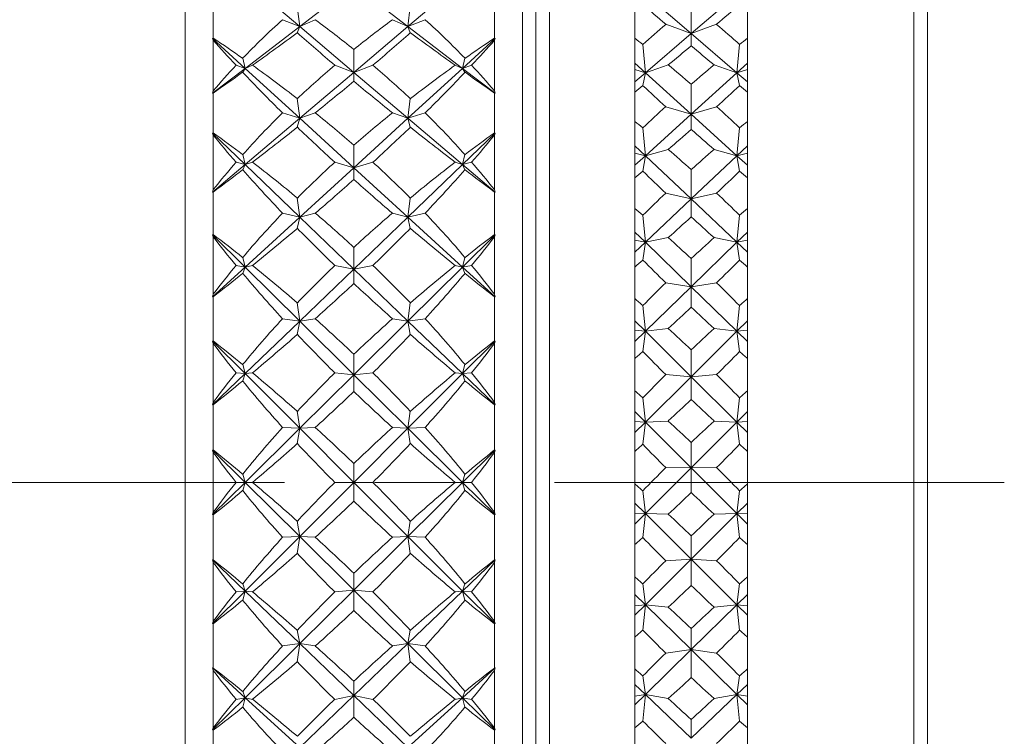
# Model space of a CAD drawing. Header units: inches. Extents: x 1.1 to 19.5, y 1.4 to 16.5.
# Tile 6 of 26: x 8.4 to 9.5, y 8.9 to 9.7. Entities that reach past the tile are written whole.
import ezdxf

# ---------------------------------------------------------------- set-up
doc = ezdxf.new("R2010")
doc.units = ezdxf.units.IN
doc.header["$MEASUREMENT"] = 0
doc.linetypes.add('CENTERX2', pattern=[0.8, 0.5, -0.1, 0.1, -0.1])
doc.layers.add('SLD-0', color=7, linetype='Continuous')

msp = doc.modelspace()

# ---------------------------------------------------------------- linework, layer by layer
at = {"color": 7, "linetype": 'Continuous', "lineweight": 15}
for p, q in [((8.607, 8.597), (8.607, 10.0907)), ((8.982, 10.0595), (8.982, 9.2157)), ((9.012, 9.8407), (9.012, 9.2157)), ((9.417, 9.2157), (9.417, 9.8407)), ((8.997, 9.8257), (8.997, 9.2157)), ((9.432, 9.8257), (9.432, 9.2157)), ((8.7344, 9.7224), (8.6737, 9.7739)), ((8.9154, 9.7739), (8.8547, 9.7224)), ((8.7945, 9.7685), (8.7344, 9.7224)), ((8.8547, 9.7224), (8.7945, 9.7685)), ((9.1187, 9.7582), (9.1695, 9.7146)), ((9.2204, 9.7582), (9.1695, 9.7146)), ((8.6383, 9.7501), (8.6383, 9.7095)), ((8.7344, 9.7224), (8.7317, 9.7445)), ((8.8547, 9.7224), (8.8573, 9.7445)), ((8.9508, 9.7095), (8.9508, 9.7501)), ((9.107, 9.7093), (9.107, 9.7402)), ((9.1695, 9.7146), (9.1695, 9.7484)), ((9.232, 9.7093), (9.232, 9.7402)), ((8.7344, 9.7224), (8.7153, 9.73)), ((8.7344, 9.7224), (8.7517, 9.73)), ((8.8547, 9.7224), (8.8374, 9.73)), ((8.8547, 9.7224), (8.8738, 9.73)), ((8.7344, 9.7224), (8.6737, 9.6759)), ((8.7344, 9.7224), (8.7317, 9.7154)), ((8.7945, 9.6714), (8.7344, 9.7224)), ((8.8547, 9.7224), (8.7945, 9.6714)), ((8.8547, 9.7224), (8.8573, 9.7154)), ((8.9154, 9.6759), (8.8547, 9.7224)), ((9.1695, 9.7146), (9.1412, 9.7249)), ((9.1695, 9.7146), (9.1978, 9.7249)), ((8.6383, 9.7095), (8.6375, 9.709)), ((8.6375, 9.709), (8.6383, 9.7071)), ((8.6737, 9.6759), (8.6375, 9.709)), ((8.6383, 9.7071), (8.6383, 9.651)), ((8.9516, 9.709), (8.9154, 9.6759)), ((8.9516, 9.709), (8.9508, 9.7095)), ((8.9508, 9.7071), (8.9516, 9.709)), ((8.9508, 9.651), (8.9508, 9.7071)), ((9.107, 9.7093), (9.107, 9.6816)), ((9.1187, 9.671), (9.1695, 9.7146)), ((9.1695, 9.7146), (9.1695, 9.7009)), ((9.2204, 9.671), (9.1695, 9.7146)), ((9.232, 9.7093), (9.232, 9.6816)), ((8.7945, 9.6714), (8.7945, 9.6969)), ((9.1158, 9.7025), (9.1187, 9.671)), ((9.2204, 9.671), (9.2232, 9.7025)), ((8.6737, 9.6759), (8.671, 9.6872)), ((8.9154, 9.6759), (8.9181, 9.6872)), ((8.6737, 9.6759), (8.6375, 9.6482)), ((8.6737, 9.6759), (8.6636, 9.6794)), ((8.6737, 9.6759), (8.671, 9.6716)), ((8.6737, 9.6759), (8.6819, 9.6794)), ((8.7344, 9.6204), (8.6737, 9.6759)), ((8.7945, 9.6714), (8.7733, 9.6794)), ((8.7945, 9.6714), (8.8157, 9.6794)), ((8.9154, 9.6759), (8.8547, 9.6204)), ((8.9154, 9.6759), (8.9071, 9.6794)), ((8.9154, 9.6759), (8.9255, 9.6794)), ((8.9154, 9.6759), (8.9181, 9.6716)), ((8.9516, 9.6482), (8.9154, 9.6759)), ((9.107, 9.6816), (9.1187, 9.671)), ((9.107, 9.6816), (9.107, 9.6747)), ((9.1187, 9.671), (9.107, 9.6747)), ((9.107, 9.6747), (9.107, 9.661)), ((9.1187, 9.671), (9.1441, 9.6797)), ((9.195, 9.6797), (9.2204, 9.671)), ((9.232, 9.6816), (9.2204, 9.671)), ((9.232, 9.6747), (9.2204, 9.671)), ((9.232, 9.6816), (9.232, 9.6747)), ((9.232, 9.6747), (9.232, 9.661)), ((8.7945, 9.6714), (8.7344, 9.6204)), ((8.7945, 9.6714), (8.7945, 9.6616)), ((8.8547, 9.6204), (8.7945, 9.6714)), ((9.107, 9.661), (9.1187, 9.671)), ((9.1158, 9.6567), (9.1187, 9.671)), ((9.1187, 9.671), (9.1695, 9.6249)), ((9.2204, 9.671), (9.1695, 9.6249)), ((9.2204, 9.671), (9.2232, 9.6567)), ((9.232, 9.661), (9.2204, 9.671)), ((9.107, 9.661), (9.107, 9.6496)), ((9.1695, 9.6249), (9.1695, 9.6583)), ((9.232, 9.661), (9.232, 9.6496)), ((8.6383, 9.651), (8.6375, 9.6482)), ((8.6375, 9.6482), (8.6383, 9.6485)), ((8.6383, 9.6485), (8.6383, 9.6042)), ((8.7344, 9.6204), (8.7317, 9.6423)), ((8.8547, 9.6204), (8.8573, 9.6423)), ((8.9516, 9.6482), (8.9508, 9.651)), ((8.9508, 9.6042), (8.9508, 9.6485)), ((8.9508, 9.6485), (8.9516, 9.6482)), ((9.107, 9.6169), (9.107, 9.6496)), ((9.232, 9.6169), (9.232, 9.6496)), ((9.1695, 9.6249), (9.1412, 9.6333)), ((9.1695, 9.6249), (9.1978, 9.6333)), ((8.7344, 9.6204), (8.6737, 9.5689)), ((8.7344, 9.6204), (8.7153, 9.6265)), ((8.7344, 9.6204), (8.7317, 9.6105)), ((8.7344, 9.6204), (8.7517, 9.6265)), ((8.7945, 9.5655), (8.7344, 9.6204)), ((8.8547, 9.6204), (8.7945, 9.5655)), ((8.8547, 9.6204), (8.8374, 9.6265)), ((8.8547, 9.6204), (8.8738, 9.6265)), ((8.8547, 9.6204), (8.8573, 9.6105)), ((8.9154, 9.5689), (8.8547, 9.6204)), ((9.1187, 9.5788), (9.1695, 9.6249)), ((9.1695, 9.6249), (9.1695, 9.608)), ((9.2204, 9.5788), (9.1695, 9.6249)), ((9.107, 9.6169), (9.107, 9.5898)), ((9.1158, 9.6097), (9.1187, 9.5788)), ((9.2204, 9.5788), (9.2232, 9.6097)), ((9.232, 9.6169), (9.232, 9.5898)), ((8.6383, 9.6042), (8.6375, 9.6037)), ((8.6375, 9.6037), (8.6383, 9.6016)), ((8.6737, 9.5689), (8.6375, 9.6037)), ((8.6383, 9.6016), (8.6383, 9.5411)), ((8.9516, 9.6037), (8.9154, 9.5689)), ((8.9516, 9.6037), (8.9508, 9.6042)), ((8.9508, 9.6016), (8.9516, 9.6037)), ((8.9508, 9.5411), (8.9508, 9.6016)), ((8.7945, 9.5655), (8.7945, 9.5906)), ((9.107, 9.5898), (9.1187, 9.5788)), ((9.107, 9.5898), (9.107, 9.5818)), ((9.232, 9.5898), (9.2204, 9.5788)), ((9.232, 9.5898), (9.232, 9.5818)), ((8.6737, 9.5689), (8.671, 9.58)), ((8.9154, 9.5689), (8.9181, 9.58)), ((9.1187, 9.5788), (9.107, 9.5818)), ((9.107, 9.5818), (9.107, 9.5682)), ((9.107, 9.5682), (9.1187, 9.5788)), ((9.1158, 9.5616), (9.1187, 9.5788)), ((9.1187, 9.5788), (9.1441, 9.5858)), ((9.1187, 9.5788), (9.1695, 9.5307)), ((9.2204, 9.5788), (9.1695, 9.5307)), ((9.195, 9.5858), (9.2204, 9.5788)), ((9.232, 9.5818), (9.2204, 9.5788)), ((9.2204, 9.5788), (9.2232, 9.5616)), ((9.232, 9.5682), (9.2204, 9.5788)), ((9.232, 9.5818), (9.232, 9.5682)), ((8.6737, 9.5689), (8.6375, 9.5383)), ((8.6737, 9.5689), (8.6636, 9.5716)), ((8.6737, 9.5689), (8.671, 9.5632)), ((8.6737, 9.5689), (8.6819, 9.5716)), ((8.7344, 9.5106), (8.6737, 9.5689)), ((8.7945, 9.5655), (8.7344, 9.5106)), ((8.7945, 9.5655), (8.7733, 9.5716)), ((8.7945, 9.5655), (8.8157, 9.5716)), ((8.7945, 9.5655), (8.7945, 9.5524)), ((8.8547, 9.5106), (8.7945, 9.5655)), ((8.9154, 9.5689), (8.8547, 9.5106)), ((8.9154, 9.5689), (8.9071, 9.5716)), ((8.9154, 9.5689), (8.9255, 9.5716)), ((8.9154, 9.5689), (8.9181, 9.5632)), ((8.9516, 9.5383), (8.9154, 9.5689)), ((9.107, 9.5682), (9.107, 9.5542)), ((9.232, 9.5682), (9.232, 9.5542)), ((9.107, 9.5201), (9.107, 9.5542)), ((9.1695, 9.5307), (9.1695, 9.5633)), ((9.232, 9.5201), (9.232, 9.5542)), ((8.6383, 9.5411), (8.6375, 9.5383)), ((8.6375, 9.5383), (8.6383, 9.5384)), ((8.6383, 9.5384), (8.6383, 9.4913)), ((8.9516, 9.5383), (8.9508, 9.5411)), ((8.9508, 9.4913), (8.9508, 9.5384)), ((8.9508, 9.5384), (8.9516, 9.5383)), ((9.1695, 9.5307), (9.1412, 9.5372)), ((9.1695, 9.5307), (9.1978, 9.5372)), ((8.7344, 9.5106), (8.7317, 9.5318)), ((8.8547, 9.5106), (8.8573, 9.5318)), ((9.1187, 9.4826), (9.1695, 9.5307)), ((9.1695, 9.5307), (9.1695, 9.5109)), ((9.2204, 9.4826), (9.1695, 9.5307)), ((8.7344, 9.5106), (8.6737, 9.4551)), ((8.7344, 9.5106), (8.7153, 9.515)), ((8.7344, 9.5106), (8.7317, 9.498)), ((8.7344, 9.5106), (8.7517, 9.515)), ((8.7945, 9.4528), (8.7344, 9.5106)), ((8.8547, 9.5106), (8.7945, 9.4528)), ((8.8547, 9.5106), (8.8374, 9.515)), ((8.8547, 9.5106), (8.8738, 9.515)), ((8.8547, 9.5106), (8.8573, 9.498)), ((8.9154, 9.4551), (8.8547, 9.5106)), ((9.107, 9.5201), (9.107, 9.494)), ((9.1158, 9.5126), (9.1187, 9.4826)), ((9.2204, 9.4826), (9.2232, 9.5126)), ((9.232, 9.5201), (9.232, 9.494)), ((8.6383, 9.4913), (8.6375, 9.4909)), ((8.6375, 9.4909), (8.6383, 9.4885)), ((8.6737, 9.4551), (8.6375, 9.4909)), ((8.6383, 9.4885), (8.6383, 9.4249)), ((8.9516, 9.4909), (8.9154, 9.4551)), ((8.9516, 9.4909), (8.9508, 9.4913)), ((8.9508, 9.4885), (8.9516, 9.4909)), ((8.9508, 9.4249), (8.9508, 9.4885)), ((9.107, 9.494), (9.1187, 9.4826)), ((9.107, 9.494), (9.107, 9.4848)), ((9.232, 9.494), (9.2204, 9.4826)), ((9.232, 9.494), (9.232, 9.4848)), ((9.1187, 9.4826), (9.107, 9.4848)), ((9.107, 9.4848), (9.107, 9.4716)), ((9.107, 9.4716), (9.1187, 9.4826)), ((9.1158, 9.4628), (9.1187, 9.4826)), ((9.1187, 9.4826), (9.1441, 9.4878)), ((9.1187, 9.4826), (9.1695, 9.4331)), ((9.2204, 9.4826), (9.1695, 9.4331)), ((9.195, 9.4878), (9.2204, 9.4826)), ((9.232, 9.4848), (9.2204, 9.4826)), ((9.2204, 9.4826), (9.2232, 9.4628)), ((9.232, 9.4716), (9.2204, 9.4826)), ((9.232, 9.4848), (9.232, 9.4716)), ((8.7945, 9.4528), (8.7945, 9.4769)), ((9.107, 9.4716), (9.107, 9.4551)), ((9.232, 9.4716), (9.232, 9.4551)), ((8.6737, 9.4551), (8.6636, 9.4569)), ((8.6737, 9.4551), (8.671, 9.4657)), ((8.6737, 9.4551), (8.6819, 9.4569)), ((8.7945, 9.4528), (8.7733, 9.4569)), ((8.7945, 9.4528), (8.8157, 9.4569)), ((8.9154, 9.4551), (8.9071, 9.4569)), ((8.9154, 9.4551), (8.9181, 9.4657)), ((8.9154, 9.4551), (8.9255, 9.4569)), ((9.1695, 9.4331), (9.1695, 9.4645)), ((8.6737, 9.4551), (8.6375, 9.422)), ((8.6737, 9.4551), (8.671, 9.448)), ((8.7344, 9.3949), (8.6737, 9.4551)), ((8.7945, 9.4528), (8.7344, 9.3949)), ((8.7945, 9.4528), (8.7945, 9.4368)), ((8.8547, 9.3949), (8.7945, 9.4528)), ((8.9154, 9.4551), (8.8547, 9.3949)), ((8.9154, 9.4551), (8.9181, 9.448)), ((8.9516, 9.422), (8.9154, 9.4551)), ((9.107, 9.42), (9.107, 9.4551)), ((9.232, 9.42), (9.232, 9.4551)), ((9.1695, 9.4331), (9.1412, 9.4376)), ((9.1695, 9.4331), (9.1978, 9.4376)), ((8.6383, 9.4249), (8.6375, 9.422)), ((8.9516, 9.422), (8.9508, 9.4249)), ((9.1187, 9.3836), (9.1695, 9.4331)), ((9.1695, 9.4331), (9.1695, 9.4105)), ((9.2204, 9.3836), (9.1695, 9.4331)), ((8.6375, 9.422), (8.6383, 9.4221)), ((8.6383, 9.4221), (8.6383, 9.373)), ((8.7344, 9.3949), (8.7317, 9.4152)), ((8.8547, 9.3949), (8.8573, 9.4152)), ((8.9508, 9.373), (8.9508, 9.4221)), ((8.9508, 9.4221), (8.9516, 9.422)), ((9.107, 9.42), (9.107, 9.3951)), ((9.1158, 9.4123), (9.1187, 9.3836)), ((9.2204, 9.3836), (9.2232, 9.4123)), ((9.232, 9.42), (9.232, 9.3951)), ((8.7344, 9.3949), (8.6737, 9.3366)), ((8.7344, 9.3949), (8.7153, 9.3976)), ((8.7344, 9.3949), (8.7317, 9.38)), ((8.7344, 9.3949), (8.7517, 9.3976)), ((8.7945, 9.3354), (8.7344, 9.3949)), ((8.8547, 9.3949), (8.7945, 9.3354)), ((8.8547, 9.3949), (8.8374, 9.3976)), ((8.8547, 9.3949), (8.8738, 9.3976)), ((8.8547, 9.3949), (8.8573, 9.38)), ((8.9154, 9.3366), (8.8547, 9.3949)), ((9.107, 9.3951), (9.1187, 9.3836)), ((9.107, 9.3951), (9.107, 9.3849)), ((9.232, 9.3951), (9.2204, 9.3836)), ((9.232, 9.3951), (9.232, 9.3849)), ((9.1187, 9.3836), (9.107, 9.3849)), ((9.107, 9.3849), (9.107, 9.3722)), ((9.107, 9.3722), (9.1187, 9.3836)), ((9.1158, 9.3612), (9.1187, 9.3836)), ((9.1187, 9.3836), (9.1441, 9.3868)), ((9.1187, 9.3836), (9.1695, 9.3331)), ((9.2204, 9.3836), (9.1695, 9.3331)), ((9.195, 9.3868), (9.2204, 9.3836)), ((9.232, 9.3849), (9.2204, 9.3836)), ((9.2204, 9.3836), (9.2232, 9.3612)), ((9.232, 9.3722), (9.2204, 9.3836)), ((9.232, 9.3849), (9.232, 9.3722)), ((8.6383, 9.373), (8.6375, 9.3727)), ((8.6375, 9.3727), (8.6383, 9.3702)), ((8.6737, 9.3366), (8.6375, 9.3727)), ((8.6383, 9.3702), (8.6383, 9.3046)), ((8.9516, 9.3727), (8.9154, 9.3366)), ((8.9516, 9.3727), (8.9508, 9.373)), ((8.9508, 9.3702), (8.9516, 9.3727)), ((8.9508, 9.3046), (8.9508, 9.3702)), ((9.107, 9.3722), (9.107, 9.3534)), ((9.232, 9.3722), (9.232, 9.3534)), ((8.7945, 9.3354), (8.7945, 9.3581)), ((9.1695, 9.3331), (9.1695, 9.363)), ((8.6737, 9.3366), (8.671, 9.3466)), ((8.9181, 9.3466), (8.9154, 9.3366)), ((9.107, 9.3176), (9.107, 9.3534)), ((9.232, 9.3176), (9.232, 9.3534)), ((8.6737, 9.3366), (8.6375, 9.3018)), ((8.6737, 9.3366), (8.6636, 9.3375)), ((8.6737, 9.3366), (8.671, 9.3284)), ((8.6737, 9.3366), (8.6819, 9.3375)), ((8.7344, 9.2758), (8.6737, 9.3366)), ((8.7945, 9.3354), (8.7344, 9.2758)), ((8.7945, 9.3354), (8.7733, 9.3375)), ((8.7945, 9.3354), (8.8157, 9.3375)), ((8.7945, 9.3354), (8.7945, 9.3168)), ((8.8547, 9.2758), (8.7945, 9.3354)), ((8.9154, 9.3366), (8.8547, 9.2758)), ((8.9071, 9.3375), (8.9154, 9.3366)), ((8.9255, 9.3375), (8.9154, 9.3366)), ((8.9181, 9.3284), (8.9154, 9.3366)), ((8.9516, 9.3018), (8.9154, 9.3366)), ((9.1695, 9.3331), (9.1412, 9.3355)), ((9.1695, 9.3331), (9.1978, 9.3355)), ((9.1187, 9.2826), (9.1695, 9.3331)), ((9.1695, 9.3331), (9.1695, 9.3079)), ((9.2204, 9.2826), (9.1695, 9.3331)), ((9.107, 9.3176), (9.107, 9.2943)), ((9.232, 9.3176), (9.232, 9.2943)), ((8.6383, 9.3046), (8.6375, 9.3018)), ((8.9516, 9.3018), (8.9508, 9.3046)), ((9.1158, 9.3098), (9.1187, 9.2826)), ((9.2204, 9.2826), (9.2232, 9.3098)), ((8.6375, 9.3018), (8.6383, 9.3018)), ((8.6383, 9.3018), (8.6383, 9.2517)), ((8.7344, 9.2758), (8.7317, 9.2947)), ((8.8573, 9.2947), (8.8547, 9.2758)), ((8.9508, 9.2517), (8.9508, 9.3018)), ((8.9508, 9.3018), (8.9516, 9.3018)), ((9.107, 9.2943), (9.1187, 9.2826)), ((9.107, 9.2943), (9.107, 9.2832)), ((9.232, 9.2943), (9.2204, 9.2826)), ((9.232, 9.2943), (9.232, 9.2832)), ((9.1187, 9.2826), (9.107, 9.2832)), ((9.107, 9.2832), (9.107, 9.2711)), ((9.107, 9.2711), (9.1187, 9.2826)), ((9.1158, 9.258), (9.1187, 9.2826)), ((9.1187, 9.2826), (9.1441, 9.2839)), ((9.1187, 9.2826), (9.1695, 9.2318)), ((9.2204, 9.2826), (9.1695, 9.2318)), ((9.195, 9.2839), (9.2204, 9.2826)), ((9.232, 9.2832), (9.2204, 9.2826)), ((9.2204, 9.2826), (9.2232, 9.258)), ((9.232, 9.2711), (9.2204, 9.2826)), ((9.232, 9.2832), (9.232, 9.2711)), ((8.7344, 9.2758), (8.6737, 9.2157)), ((8.7344, 9.2758), (8.7153, 9.2767)), ((8.7344, 9.2758), (8.7317, 9.2588)), ((8.7344, 9.2758), (8.7517, 9.2767)), ((8.7945, 9.2157), (8.7344, 9.2758)), ((8.8547, 9.2758), (8.7945, 9.2157)), ((8.8374, 9.2767), (8.8547, 9.2758)), ((8.8738, 9.2767), (8.8547, 9.2758)), ((8.8573, 9.2588), (8.8547, 9.2758)), ((8.9154, 9.2157), (8.8547, 9.2758)), ((9.107, 9.2711), (9.107, 9.2501)), ((9.232, 9.2711), (9.232, 9.2501)), ((9.1695, 9.2318), (9.1695, 9.2599)), ((8.6383, 9.2517), (8.6375, 9.2515)), ((8.6375, 9.2515), (8.6383, 9.2488)), ((8.6737, 9.2157), (8.6375, 9.2515)), ((8.6383, 9.2488), (8.6383, 9.1826)), ((8.9516, 9.2515), (8.9154, 9.2157)), ((8.9516, 9.2515), (8.9508, 9.2517)), ((8.9508, 9.2488), (8.9516, 9.2515)), ((8.9508, 9.1826), (8.9508, 9.2488)), ((9.107, 9.2141), (9.107, 9.2501)), ((9.232, 9.2141), (9.232, 9.2501)), ((8.7945, 9.2157), (8.7945, 9.2366)), ((9.1187, 9.181), (9.1695, 9.2318)), ((9.1695, 9.2318), (9.1412, 9.2321)), ((9.1695, 9.2318), (9.1978, 9.2321)), ((9.2204, 9.181), (9.1695, 9.2318)), ((9.1695, 9.2318), (9.1695, 9.2044)), ((8.6737, 9.2157), (8.6375, 9.1799)), ((8.6737, 9.2157), (8.6636, 9.2157)), ((8.6737, 9.2157), (8.671, 9.2249)), ((8.6737, 9.2157), (8.671, 9.2065)), ((8.7344, 9.1556), (8.6737, 9.2157)), ((8.6737, 9.2157), (8.6819, 9.2157)), ((8.7945, 9.2157), (8.7344, 9.1556)), ((8.7945, 9.2157), (8.7733, 9.2157)), ((8.7945, 9.2157), (8.8157, 9.2157)), ((8.8547, 9.1556), (8.7945, 9.2157)), ((8.7945, 9.2157), (8.7945, 9.1948)), ((8.9154, 9.2157), (8.8547, 9.1556)), ((8.9154, 9.2157), (8.9071, 9.2157)), ((8.9154, 9.2157), (8.9181, 9.2249)), ((8.9154, 9.2157), (8.9255, 9.2157)), ((8.9516, 9.1799), (8.9154, 9.2157)), ((8.9154, 9.2157), (8.9181, 9.2065)), ((8.982, 9.2157), (8.982, 8.372)), ((8.997, 9.2157), (8.997, 8.6057)), ((9.012, 9.2157), (9.012, 8.5907)), ((9.417, 8.5907), (9.417, 9.2157)), ((9.432, 9.2157), (9.432, 8.6057)), ((9.107, 9.2141), (9.107, 9.1926)), ((9.1158, 9.2062), (9.1187, 9.181)), ((9.2204, 9.181), (9.2232, 9.2062)), ((9.232, 9.2141), (9.232, 9.1926)), ((8.6383, 9.1826), (8.6375, 9.1799)), ((8.9516, 9.1799), (8.9508, 9.1826)), ((9.107, 9.1926), (9.1187, 9.181)), ((9.107, 9.1926), (9.107, 9.1807)), ((9.232, 9.1926), (9.2204, 9.181)), ((9.232, 9.1926), (9.232, 9.1807)), ((8.6375, 9.1799), (8.6383, 9.1797)), ((8.6383, 9.1797), (8.6383, 9.1297)), ((8.7317, 9.1726), (8.7344, 9.1556)), ((8.8547, 9.1556), (8.8573, 9.1726)), ((8.9508, 9.1797), (8.9516, 9.1799)), ((8.9508, 9.1297), (8.9508, 9.1797)), ((9.107, 9.1693), (9.1187, 9.181)), ((9.1187, 9.181), (9.107, 9.1807)), ((9.107, 9.1807), (9.107, 9.1693)), ((9.1158, 9.1544), (9.1187, 9.181)), ((9.1187, 9.181), (9.1441, 9.1803)), ((9.1187, 9.181), (9.1695, 9.1303)), ((9.2204, 9.181), (9.1695, 9.1303)), ((9.195, 9.1803), (9.2204, 9.181)), ((9.2204, 9.181), (9.2232, 9.1544)), ((9.232, 9.1693), (9.2204, 9.181)), ((9.232, 9.1807), (9.2204, 9.181)), ((9.232, 9.1807), (9.232, 9.1693)), ((9.107, 9.1693), (9.107, 9.1465)), ((9.232, 9.1693), (9.232, 9.1465)), ((8.7344, 9.1556), (8.6737, 9.0948)), ((8.7153, 9.1547), (8.7344, 9.1556)), ((8.7317, 9.1367), (8.7344, 9.1556)), ((8.7517, 9.1547), (8.7344, 9.1556)), ((8.7945, 9.096), (8.7344, 9.1556)), ((8.8547, 9.1556), (8.7945, 9.096)), ((8.8547, 9.1556), (8.8374, 9.1547)), ((8.8547, 9.1556), (8.8738, 9.1547)), ((8.9154, 9.0948), (8.8547, 9.1556)), ((8.8547, 9.1556), (8.8573, 9.1367)), ((9.1695, 9.1303), (9.1695, 9.1562)), ((9.107, 9.1106), (9.107, 9.1465)), ((9.232, 9.1106), (9.232, 9.1465)), ((8.6383, 9.1297), (8.6375, 9.1296)), ((8.6375, 9.1296), (8.6383, 9.1268)), ((8.6737, 9.0948), (8.6375, 9.1296)), ((8.9516, 9.1296), (8.9154, 9.0948)), ((8.9516, 9.1296), (8.9508, 9.1297)), ((8.9508, 9.1268), (8.9516, 9.1296)), ((9.1187, 9.0797), (9.1695, 9.1303)), ((9.1695, 9.1303), (9.1412, 9.1286)), ((9.1695, 9.1303), (9.1978, 9.1286)), ((9.2204, 9.0797), (9.1695, 9.1303)), ((9.1695, 9.1303), (9.1695, 9.101)), ((8.6383, 9.1268), (8.6383, 9.0612)), ((8.9508, 9.0612), (8.9508, 9.1268)), ((8.7945, 9.096), (8.7945, 9.1146)), ((9.107, 9.1106), (9.107, 9.0911)), ((9.232, 9.1106), (9.232, 9.0911)), ((8.6737, 9.0948), (8.6375, 9.0587)), ((8.6636, 9.0939), (8.6737, 9.0948)), ((8.671, 9.103), (8.6737, 9.0948)), ((8.671, 9.0848), (8.6737, 9.0948)), ((8.6819, 9.0939), (8.6737, 9.0948)), ((8.7344, 9.0365), (8.6737, 9.0948)), ((8.7945, 9.096), (8.7344, 9.0365)), ((8.7945, 9.096), (8.7733, 9.0939)), ((8.7945, 9.096), (8.8157, 9.0939)), ((8.8547, 9.0365), (8.7945, 9.096)), ((8.7945, 9.096), (8.7945, 9.0733)), ((8.9154, 9.0948), (8.8547, 9.0365)), ((8.9154, 9.0948), (8.9071, 9.0939)), ((8.9154, 9.0948), (8.9181, 9.103)), ((8.9154, 9.0948), (8.9255, 9.0939)), ((8.9516, 9.0587), (8.9154, 9.0948)), ((8.9154, 9.0948), (8.9181, 9.0848)), ((9.1158, 9.1028), (9.1187, 9.0797)), ((9.2204, 9.0797), (9.2232, 9.1028)), ((9.107, 9.0911), (9.1187, 9.0797)), ((9.107, 9.0911), (9.107, 9.0786)), ((9.232, 9.0911), (9.2204, 9.0797)), ((9.232, 9.0911), (9.232, 9.0786)), ((9.107, 9.0681), (9.1187, 9.0797)), ((9.1187, 9.0797), (9.107, 9.0786)), ((9.107, 9.0786), (9.107, 9.0681)), ((9.1158, 9.0515), (9.1187, 9.0797)), ((9.1187, 9.0797), (9.1441, 9.0771)), ((9.1187, 9.0797), (9.1695, 9.0298)), ((9.2204, 9.0797), (9.1695, 9.0298)), ((9.195, 9.0771), (9.2204, 9.0797)), ((9.2204, 9.0797), (9.2232, 9.0515)), ((9.232, 9.0681), (9.2204, 9.0797)), ((9.232, 9.0786), (9.2204, 9.0797)), ((9.232, 9.0786), (9.232, 9.0681)), ((9.107, 9.0681), (9.107, 9.0437)), ((9.232, 9.0681), (9.232, 9.0437)), ((8.6383, 9.0612), (8.6375, 9.0587)), ((8.6375, 9.0587), (8.6383, 9.0584)), ((8.6383, 9.0584), (8.6383, 9.0093)), ((8.7344, 9.0365), (8.7317, 9.0514)), ((8.8547, 9.0365), (8.8573, 9.0514)), ((8.9516, 9.0587), (8.9508, 9.0612)), ((8.9508, 9.0584), (8.9516, 9.0587)), ((8.9508, 9.0093), (8.9508, 9.0584)), ((9.1695, 9.0298), (9.1695, 9.0533)), ((9.107, 9.0083), (9.107, 9.0437)), ((9.232, 9.0083), (9.232, 9.0437)), ((8.7344, 9.0365), (8.6737, 8.9763)), ((8.7344, 9.0365), (8.7153, 9.0338)), ((8.7344, 9.0365), (8.7317, 9.0162)), ((8.7344, 9.0365), (8.7517, 9.0338)), ((8.7945, 8.9787), (8.7344, 9.0365)), ((8.8547, 9.0365), (8.7945, 8.9787)), ((8.8547, 9.0365), (8.8374, 9.0338)), ((8.8547, 9.0365), (8.8738, 9.0338)), ((8.9154, 8.9763), (8.8547, 9.0365)), ((8.8547, 9.0365), (8.8573, 9.0162)), ((9.1187, 8.9799), (9.1695, 9.0298)), ((9.1695, 9.0298), (9.1412, 9.026)), ((9.1695, 9.0298), (9.1978, 9.026)), ((9.2204, 8.9799), (9.1695, 9.0298)), ((9.1695, 9.0298), (9.1695, 8.9988)), ((8.6383, 9.0093), (8.6375, 9.0094)), ((8.6375, 9.0094), (8.6383, 9.0065)), ((8.6737, 8.9763), (8.6375, 9.0094)), ((8.9516, 9.0094), (8.9154, 8.9763)), ((8.9508, 9.0065), (8.9516, 9.0094)), ((8.9516, 9.0094), (8.9508, 9.0093)), ((9.107, 9.0083), (9.107, 8.9911)), ((9.232, 9.0083), (9.232, 8.9911)), ((8.6383, 9.0065), (8.6383, 8.9429)), ((8.9508, 8.9429), (8.9508, 9.0065)), ((9.1158, 9.0006), (9.1187, 8.9799)), ((9.2204, 8.9799), (9.2232, 9.0006)), ((8.7945, 8.9787), (8.7945, 8.9946)), ((9.107, 8.9911), (9.1187, 8.9799)), ((9.107, 8.9911), (9.107, 8.978)), ((9.232, 8.9911), (9.2204, 8.9799)), ((9.232, 8.9911), (9.232, 8.978)), ((8.6737, 8.9763), (8.6375, 8.9405)), ((8.6737, 8.9763), (8.6636, 8.9745)), ((8.6737, 8.9763), (8.671, 8.9834)), ((8.6737, 8.9763), (8.671, 8.9657)), ((8.6737, 8.9763), (8.6819, 8.9745)), ((8.7344, 8.9209), (8.6737, 8.9763)), ((8.7945, 8.9787), (8.7344, 8.9209)), ((8.7945, 8.9787), (8.7733, 8.9745)), ((8.7945, 8.9787), (8.8157, 8.9745)), ((8.8547, 8.9209), (8.7945, 8.9787)), ((8.7945, 8.9787), (8.7945, 8.9545)), ((8.9154, 8.9763), (8.8547, 8.9209)), ((8.9154, 8.9763), (8.9071, 8.9745)), ((8.9154, 8.9763), (8.9181, 8.9834)), ((8.9154, 8.9763), (8.9255, 8.9745)), ((8.9516, 8.9405), (8.9154, 8.9763)), ((8.9154, 8.9763), (8.9181, 8.9657)), ((9.107, 8.9685), (9.1187, 8.9799)), ((9.1187, 8.9799), (9.107, 8.978)), ((9.107, 8.978), (9.107, 8.9685)), ((9.1158, 8.9503), (9.1187, 8.9799)), ((9.1187, 8.9799), (9.1441, 8.9754)), ((9.1187, 8.9799), (9.1695, 8.9313)), ((9.2204, 8.9799), (9.1695, 8.9313)), ((9.195, 8.9754), (9.2204, 8.9799)), ((9.2204, 8.9799), (9.2232, 8.9503)), ((9.232, 8.9685), (9.2204, 8.9799)), ((9.232, 8.978), (9.2204, 8.9799)), ((9.232, 8.978), (9.232, 8.9685)), ((9.107, 8.9685), (9.107, 8.9427)), ((9.232, 8.9685), (9.232, 8.9427)), ((9.1695, 8.9313), (9.1695, 8.9521)), ((8.6383, 8.9429), (8.6375, 8.9405)), ((8.9516, 8.9405), (8.9508, 8.9429)), ((9.107, 8.9083), (9.107, 8.9427)), ((9.232, 8.9083), (9.232, 8.9427)), ((8.6375, 8.9405), (8.6383, 8.9401)), ((8.6383, 8.9401), (8.6383, 8.893)), ((8.9508, 8.9401), (8.9516, 8.9405)), ((8.9508, 8.893), (8.9508, 8.9401))]:
    msp.add_line(p, q, dxfattribs=at)
for centre, major_axis, ratio, start_param, end_param in [((10.5413, 9.2157), (1.7063, -0.941), 0.180314, 3.83001, 3.856184), ((7.7977, 9.2157), (1.7063, 0.941), 0.180314, 5.568594, 5.594768), ((10.0108, 9.2157), (1.5143, -0.1077), 0.573435, 2.636695, 2.696002), ((7.5783, 9.2157), (1.5149, -0.0745), 0.575483, 0.667627, 0.713596), ((10.0108, 9.2157), (1.5149, 0.0745), 0.575483, 2.427996, 2.473966), ((7.5783, 9.2157), (1.5143, 0.1077), 0.573435, 0.44559, 0.504898), ((10.5413, 9.2157), (1.7135, 0.1112), 0.574098, 2.488891, 2.515064), ((7.7977, 9.2157), (1.7135, -0.1112), 0.574098, 0.626528, 0.652702), ((7.5783, 9.2157), (1.5092, -0.2484), 0.55591, 0.856852, 0.887477), ((10.0108, 9.2157), (1.504, -0.8015), 0.233354, 3.703332, 3.741176), ((7.5783, 9.2157), (1.5125, 0.8586), 0.11151, 5.464864, 5.514125), ((10.0108, 9.2157), (1.5087, -0.8355), 0.17232, 3.802951, 3.852212), ((7.5783, 9.2157), (1.5087, 0.8355), 0.17232, 5.572566, 5.621827), ((10.0108, 9.2157), (1.5125, -0.8586), 0.11151, 3.910653, 3.959914), ((10.0108, 9.2157), (1.5092, 0.2484), 0.55591, 2.254116, 2.284741), ((7.5783, 9.2157), (1.504, 0.8015), 0.233354, 5.683602, 5.721446), ((7.7977, 9.2157), (1.7086, -0.2588), 0.559264, 0.778548, 0.786521), ((10.5413, 9.2157), (1.7086, 0.2588), 0.559264, 2.355071, 2.363044), ((7.7977, 9.2157), (1.7063, 0.941), 0.180314, 5.516234, 5.540576), ((10.5413, 9.2157), (1.7063, -0.941), 0.180314, 3.884202, 3.908544), ((10.0108, 9.2157), (1.5143, -0.1077), 0.573435, 2.706508, 2.744352), ((7.5783, 9.2157), (1.5092, -0.2484), 0.55591, 0.797085, 0.846346), ((10.0108, 9.2157), (1.5149, 0.0745), 0.575483, 2.49781, 2.54707), ((7.5783, 9.2157), (1.5149, -0.0745), 0.575483, 0.594522, 0.643783), ((10.0108, 9.2157), (1.5092, 0.2484), 0.55591, 2.295247, 2.344508), ((7.5783, 9.2157), (1.5143, 0.1077), 0.573435, 0.39724, 0.435084), ((7.7977, 9.2157), (1.7086, -0.2588), 0.559264, 0.728021, 0.752362), ((10.5413, 9.2157), (1.7086, 0.2588), 0.559264, 2.389231, 2.413572), ((7.5783, 9.2157), (1.5125, 0.8586), 0.11151, 5.423733, 5.454358), ((10.0108, 9.2157), (1.504, -0.8015), 0.233354, 3.751682, 3.81099), ((7.5783, 9.2157), (1.504, 0.8015), 0.233354, 5.613788, 5.673096), ((10.0108, 9.2157), (1.5125, -0.8586), 0.11151, 3.97042, 4.001045), ((7.5783, 9.2157), (1.5087, 0.8355), 0.17232, 5.502753, 5.548722), ((10.0108, 9.2157), (1.5087, -0.8355), 0.17232, 3.876056, 3.922025), ((7.7977, 9.2157), (1.7063, 0.941), 0.180314, 5.482075, 5.490048), ((10.5413, 9.2157), (1.7023, -0.9121), 0.226092, 3.851457, 3.877631), ((7.7977, 9.2157), (1.7023, 0.9121), 0.226092, 5.547147, 5.573321), ((10.5413, 9.2157), (1.7063, -0.941), 0.180314, 3.93473, 3.942703), ((10.5413, 9.2157), (1.7086, 0.2588), 0.559264, 2.441591, 2.467764), ((7.7977, 9.2157), (1.7086, -0.2588), 0.559264, 0.673829, 0.700002), ((10.0108, 9.2157), (1.5149, 0.0745), 0.575483, 2.567623, 2.62693), ((7.5783, 9.2157), (1.5092, -0.2484), 0.55591, 0.730564, 0.776533), ((10.0108, 9.2157), (1.5092, 0.2484), 0.55591, 2.36506, 2.411029), ((7.5783, 9.2157), (1.5149, -0.0745), 0.575483, 0.514663, 0.57397), ((7.5783, 9.2157), (1.5087, 0.8355), 0.17232, 5.43294, 5.482201), ((10.0108, 9.2157), (1.504, -0.8015), 0.233354, 3.831542, 3.880803), ((7.5783, 9.2157), (1.504, 0.8015), 0.233354, 5.543975, 5.593236), ((10.0108, 9.2157), (1.5087, -0.8355), 0.17232, 3.942577, 3.991838), ((7.7977, 9.2157), (1.7019, -0.392), 0.53415, 0.816455, 0.824428), ((10.5413, 9.2157), (1.7019, 0.392), 0.53415, 2.317165, 2.325138), ((7.5783, 9.2157), (1.5014, -0.3987), 0.518779, 0.902524, 0.933149), ((10.0108, 9.2157), (1.4991, -0.7555), 0.294437, 3.726913, 3.764757), ((10.0108, 9.2157), (1.5014, 0.3987), 0.518779, 2.208444, 2.239069), ((7.5783, 9.2157), (1.4991, 0.7555), 0.294437, 5.660021, 5.697865), ((7.7977, 9.2157), (1.7023, 0.9121), 0.226092, 5.494787, 5.519129), ((10.5413, 9.2157), (1.7023, -0.9121), 0.226092, 3.905649, 3.929991), ((7.7977, 9.2157), (1.7019, -0.392), 0.53415, 0.765927, 0.790268), ((10.5413, 9.2157), (1.7019, 0.392), 0.53415, 2.351324, 2.375666), ((10.0108, 9.2157), (1.5149, 0.0745), 0.575483, 2.637436, 2.67528), ((7.5783, 9.2157), (1.5014, -0.3987), 0.518779, 0.842757, 0.892018), ((10.0108, 9.2157), (1.5092, 0.2484), 0.55591, 2.434873, 2.484134), ((7.5783, 9.2157), (1.5092, -0.2484), 0.55591, 0.657459, 0.70672), ((10.0108, 9.2157), (1.5014, 0.3987), 0.518779, 2.249575, 2.298835), ((7.5783, 9.2157), (1.5149, -0.0745), 0.575483, 0.466313, 0.504157), ((7.5783, 9.2157), (1.5087, 0.8355), 0.17232, 5.391809, 5.422434), ((10.0108, 9.2157), (1.4991, -0.7555), 0.294437, 3.775263, 3.83457), ((7.5783, 9.2157), (1.4991, 0.7555), 0.294437, 5.590208, 5.649515), ((10.0108, 9.2157), (1.5087, -0.8355), 0.17232, 4.002344, 4.032969), ((7.7977, 9.2157), (1.7023, 0.9121), 0.226092, 5.460628, 5.468601), ((10.5413, 9.2157), (1.6981, -0.8757), 0.271924, 3.870221, 3.896395), ((7.7977, 9.2157), (1.6981, 0.8757), 0.271924, 5.528383, 5.554557), ((10.5413, 9.2157), (1.7023, -0.9121), 0.226092, 3.956177, 3.96415), ((7.5783, 9.2157), (1.504, 0.8015), 0.233354, 5.474162, 5.520131), ((10.0108, 9.2157), (1.504, -0.8015), 0.233354, 3.904647, 3.950616), ((10.5413, 9.2157), (1.7019, 0.392), 0.53415, 2.403684, 2.429858), ((7.7977, 9.2157), (1.7019, -0.392), 0.53415, 0.711735, 0.737908), ((10.0108, 9.2157), (1.5092, 0.2484), 0.55591, 2.504686, 2.563994), ((7.5783, 9.2157), (1.5014, -0.3987), 0.518779, 0.776236, 0.822205), ((10.0108, 9.2157), (1.5014, 0.3987), 0.518779, 2.319388, 2.365357), ((7.5783, 9.2157), (1.5092, -0.2484), 0.55591, 0.577599, 0.636906), ((7.7977, 9.2157), (1.6957, -0.5076), 0.501228, 0.842956, 0.850929), ((7.7977, 9.2157), (1.6981, 0.8757), 0.271924, 5.476023, 5.500365), ((10.5413, 9.2157), (1.6981, -0.8757), 0.271924, 3.924413, 3.948755), ((10.5413, 9.2157), (1.6957, 0.5076), 0.501228, 2.290664, 2.298637), ((7.5783, 9.2157), (1.4956, -0.5213), 0.469893, 0.927943, 0.958569), ((10.0108, 9.2157), (1.4953, -0.6955), 0.355074, 3.743281, 3.781125), ((7.5783, 9.2157), (1.504, 0.8015), 0.233354, 5.404349, 5.45361), ((10.0108, 9.2157), (1.4991, -0.7555), 0.294437, 3.855122, 3.904383), ((7.5783, 9.2157), (1.4991, 0.7555), 0.294437, 5.520395, 5.569656), ((10.0108, 9.2157), (1.504, -0.8015), 0.233354, 3.971168, 4.020429), ((10.0108, 9.2157), (1.4956, 0.5213), 0.469893, 2.183024, 2.213649), ((7.5783, 9.2157), (1.4953, 0.6955), 0.355074, 5.643653, 5.681497), ((7.7977, 9.2157), (1.6957, -0.5076), 0.501228, 0.792428, 0.816769), ((10.5413, 9.2157), (1.6957, 0.5076), 0.501228, 2.324823, 2.349165), ((10.0108, 9.2157), (1.5092, 0.2484), 0.55591, 2.574499, 2.612343), ((7.5783, 9.2157), (1.4956, -0.5213), 0.469893, 0.868177, 0.917438), ((10.0108, 9.2157), (1.5014, 0.3987), 0.518779, 2.389201, 2.438462), ((7.5783, 9.2157), (1.5014, -0.3987), 0.518779, 0.703131, 0.752392), ((10.0108, 9.2157), (1.4956, 0.5213), 0.469893, 2.224155, 2.273416), ((7.5783, 9.2157), (1.5092, -0.2484), 0.55591, 0.529249, 0.567093), ((7.7977, 9.2157), (1.6981, 0.8757), 0.271924, 5.441864, 5.449837), ((10.5413, 9.2157), (1.6943, -0.8309), 0.317644, 3.88544, 3.911614), ((7.7977, 9.2157), (1.6943, 0.8309), 0.317644, 5.513164, 5.539338), ((10.5413, 9.2157), (1.6981, -0.8757), 0.271924, 3.974941, 3.982914), ((7.5783, 9.2157), (1.504, 0.8015), 0.233354, 5.363218, 5.393843), ((10.0108, 9.2157), (1.4953, -0.6955), 0.355074, 3.791631, 3.850938), ((7.5783, 9.2157), (1.4953, 0.6955), 0.355074, 5.57384, 5.633147), ((10.0108, 9.2157), (1.504, -0.8015), 0.233354, 4.030935, 4.06156), ((7.5783, 9.2157), (1.4991, 0.7555), 0.294437, 5.450582, 5.496551), ((10.0108, 9.2157), (1.4991, -0.7555), 0.294437, 3.928227, 3.974196), ((10.5413, 9.2157), (1.6957, 0.5076), 0.501228, 2.377183, 2.403357), ((7.7977, 9.2157), (1.6957, -0.5076), 0.501228, 0.738236, 0.764409), ((7.7977, 9.2157), (1.6916, -0.6058), 0.462889, 0.858286, 0.866259), ((10.5413, 9.2157), (1.6916, 0.6058), 0.462889, 2.275333, 2.283306), ((7.7977, 9.2157), (1.6943, 0.8309), 0.317644, 5.460805, 5.485146), ((10.5413, 9.2157), (1.6943, -0.8309), 0.317644, 3.939632, 3.963973), ((10.0108, 9.2157), (1.5014, 0.3987), 0.518779, 2.459014, 2.518321), ((7.5783, 9.2157), (1.4956, -0.5213), 0.469893, 0.801655, 0.847624), ((10.0108, 9.2157), (1.4956, 0.5213), 0.469893, 2.293968, 2.339937), ((7.5783, 9.2157), (1.5014, -0.3987), 0.518779, 0.623271, 0.682579), ((7.5783, 9.2157), (1.4991, 0.7555), 0.294437, 5.380768, 5.430029), ((10.0108, 9.2157), (1.4953, -0.6955), 0.355074, 3.87149, 3.920751), ((7.5783, 9.2157), (1.4953, 0.6955), 0.355074, 5.504027, 5.553288), ((10.0108, 9.2157), (1.4991, -0.7555), 0.294437, 3.994749, 4.04401), ((7.7977, 9.2157), (1.6916, -0.6058), 0.462889, 0.807759, 0.8321), ((10.5413, 9.2157), (1.6916, 0.6058), 0.462889, 2.309493, 2.333834), ((7.5783, 9.2157), (1.4937, -0.6187), 0.414214, 0.93553, 0.966155), ((10.0108, 9.2157), (1.4937, -0.6187), 0.414214, 3.74952, 3.787364), ((10.0108, 9.2157), (1.4937, 0.6187), 0.414214, 2.175437, 2.206062), ((7.5783, 9.2157), (1.4937, 0.6187), 0.414214, 5.637413, 5.675257), ((7.7977, 9.2157), (1.6943, 0.8309), 0.317644, 5.426645, 5.434618), ((10.5413, 9.2157), (1.6914, -0.7767), 0.362947, 3.896045, 3.922219), ((7.7977, 9.2157), (1.6914, 0.7767), 0.362947, 5.502559, 5.528733), ((10.5413, 9.2157), (1.6943, -0.8309), 0.317644, 3.99016, 3.998133), ((10.0108, 9.2157), (1.5014, 0.3987), 0.518779, 2.528827, 2.566671), ((7.5783, 9.2157), (1.4937, -0.6187), 0.414214, 0.875764, 0.925025), ((10.0108, 9.2157), (1.4956, 0.5213), 0.469893, 2.363781, 2.413042), ((7.5783, 9.2157), (1.4956, -0.5213), 0.469893, 0.72855, 0.777811), ((10.0108, 9.2157), (1.4937, 0.6187), 0.414214, 2.216568, 2.265829), ((7.5783, 9.2157), (1.5014, -0.3987), 0.518779, 0.574921, 0.612765), ((10.5413, 9.2157), (1.6916, 0.6058), 0.462889, 2.361853, 2.388026), ((7.7977, 9.2157), (1.6916, -0.6058), 0.462889, 0.753567, 0.77974), ((7.5783, 9.2157), (1.4991, 0.7555), 0.294437, 5.339638, 5.370263), ((10.0108, 9.2157), (1.4937, -0.6187), 0.414214, 3.79787, 3.857178), ((7.5783, 9.2157), (1.4937, 0.6187), 0.414214, 5.5676, 5.626908), ((10.0108, 9.2157), (1.4991, -0.7555), 0.294437, 4.054515, 4.08514), ((7.5783, 9.2157), (1.4953, 0.6955), 0.355074, 5.434214, 5.480183), ((10.0108, 9.2157), (1.4953, -0.6955), 0.355074, 3.944595, 3.990564), ((7.7977, 9.2157), (1.6901, -0.6883), 0.421062, 0.863846, 0.871819), ((10.5413, 9.2157), (1.6901, 0.6883), 0.421062, 2.269774, 2.277747), ((7.7977, 9.2157), (1.6914, 0.7767), 0.362947, 5.450199, 5.474541), ((10.5413, 9.2157), (1.6914, -0.7767), 0.362947, 3.950237, 3.974579), ((7.7977, 9.2157), (1.6901, -0.6883), 0.421062, 0.813318, 0.83766), ((10.5413, 9.2157), (1.6901, 0.6883), 0.421062, 2.303933, 2.328274), ((10.0108, 9.2157), (1.4956, 0.5213), 0.469893, 2.433595, 2.492902), ((7.5783, 9.2157), (1.4937, -0.6187), 0.414214, 0.809242, 0.855211), ((10.0108, 9.2157), (1.4937, 0.6187), 0.414214, 2.286381, 2.332351), ((7.5783, 9.2157), (1.4956, -0.5213), 0.469893, 0.648691, 0.707998), ((7.5783, 9.2157), (1.4953, 0.6955), 0.355074, 5.3644, 5.413661), ((10.0108, 9.2157), (1.4937, -0.6187), 0.414214, 3.87773, 3.926991), ((7.5783, 9.2157), (1.4937, 0.6187), 0.414214, 5.497787, 5.547048), ((10.0108, 9.2157), (1.4953, -0.6955), 0.355074, 4.011117, 4.060378), ((7.5783, 9.2157), (1.4953, -0.6955), 0.355074, 0.929291, 0.959916), ((10.0108, 9.2157), (1.4956, -0.5213), 0.469893, 3.741934, 3.779778), ((10.0108, 9.2157), (1.4953, 0.6955), 0.355074, 2.181677, 2.212302), ((7.5783, 9.2157), (1.4956, 0.5213), 0.469893, 5.645, 5.682844), ((7.7977, 9.2157), (1.6914, 0.7767), 0.362947, 5.41604, 5.424013), ((10.5413, 9.2157), (1.6901, -0.7115), 0.407318, 3.900721, 3.926895), ((7.7977, 9.2157), (1.6901, 0.7115), 0.407318, 5.497883, 5.524057), ((10.5413, 9.2157), (1.6914, -0.7767), 0.362947, 4.000765, 4.008738), ((10.5413, 9.2157), (1.6901, 0.6883), 0.421062, 2.356293, 2.382466), ((7.7977, 9.2157), (1.6901, -0.6883), 0.421062, 0.759126, 0.7853), ((10.0108, 9.2157), (1.4956, 0.5213), 0.469893, 2.503408, 2.541252), ((7.5783, 9.2157), (1.4953, -0.6955), 0.355074, 0.869524, 0.918785), ((10.0108, 9.2157), (1.4937, 0.6187), 0.414214, 2.356194, 2.405455), ((7.5783, 9.2157), (1.4937, -0.6187), 0.414214, 0.736137, 0.785398), ((10.0108, 9.2157), (1.4953, 0.6955), 0.355074, 2.222808, 2.272069), ((7.5783, 9.2157), (1.4956, -0.5213), 0.469893, 0.600341, 0.638185), ((7.5783, 9.2157), (1.4953, 0.6955), 0.355074, 5.32327, 5.353895), ((10.0108, 9.2157), (1.4956, -0.5213), 0.469893, 3.790283, 3.849591), ((7.5783, 9.2157), (1.4956, 0.5213), 0.469893, 5.575187, 5.634495), ((10.0108, 9.2157), (1.4953, -0.6955), 0.355074, 4.070883, 4.101508), ((7.7977, 9.2157), (1.6908, -0.7573), 0.377141, 0.861366, 0.869339), ((7.7977, 9.2157), (1.6901, 0.7115), 0.407318, 5.445523, 5.469865), ((10.5413, 9.2157), (1.6901, -0.7115), 0.407318, 3.954913, 3.979254), ((10.5413, 9.2157), (1.6908, 0.7573), 0.377141, 2.272254, 2.280227), ((7.5783, 9.2157), (1.4937, 0.6187), 0.414214, 5.427974, 5.473943), ((10.0108, 9.2157), (1.4937, -0.6187), 0.414214, 3.950835, 3.996804), ((7.7977, 9.2157), (1.6908, -0.7573), 0.377141, 0.810838, 0.835179), ((10.5413, 9.2157), (1.6908, 0.7573), 0.377141, 2.306413, 2.330755), ((10.0108, 9.2157), (1.4937, 0.6187), 0.414214, 2.426008, 2.485315), ((7.5783, 9.2157), (1.4953, -0.6955), 0.355074, 0.803002, 0.848972), ((10.0108, 9.2157), (1.4953, 0.6955), 0.355074, 2.292621, 2.33859), ((7.5783, 9.2157), (1.4937, -0.6187), 0.414214, 0.656278, 0.715585), ((7.7977, 9.2157), (1.6901, 0.7115), 0.407318, 5.411364, 5.419337), ((10.5413, 9.2157), (1.6909, -0.6335), 0.449935, 3.897898, 3.924071), ((7.7977, 9.2157), (1.6909, 0.6335), 0.449935, 5.500707, 5.52688), ((10.5413, 9.2157), (1.6901, -0.7115), 0.407318, 4.005441, 4.013414), ((7.5783, 9.2157), (1.4991, -0.7555), 0.294437, 0.912923, 0.943548), ((7.5783, 9.2157), (1.4937, 0.6187), 0.414214, 5.358161, 5.407422), ((10.0108, 9.2157), (1.4956, -0.5213), 0.469893, 3.870143, 3.919404), ((7.5783, 9.2157), (1.4956, 0.5213), 0.469893, 5.505374, 5.554635), ((10.0108, 9.2157), (1.4937, -0.6187), 0.414214, 4.017356, 4.066617), ((10.0108, 9.2157), (1.4991, 0.7555), 0.294437, 2.198045, 2.22867), ((10.5413, 9.2157), (1.6908, 0.7573), 0.377141, 2.358773, 2.384947), ((7.7977, 9.2157), (1.6908, -0.7573), 0.377141, 0.756646, 0.782819), ((10.0108, 9.2157), (1.5014, -0.3987), 0.518779, 3.716514, 3.754358), ((7.5783, 9.2157), (1.5014, 0.3987), 0.518779, 5.67042, 5.708264), ((7.7977, 9.2157), (1.6932, -0.8148), 0.332066, 0.852485, 0.860458), ((10.5413, 9.2157), (1.6932, 0.8148), 0.332066, 2.281135, 2.289108), ((7.7977, 9.2157), (1.6909, 0.6335), 0.449935, 5.448347, 5.472688), ((10.5413, 9.2157), (1.6909, -0.6335), 0.449935, 3.95209, 3.976431), ((10.0108, 9.2157), (1.4937, 0.6187), 0.414214, 2.495821, 2.533665), ((7.5783, 9.2157), (1.4937, 0.6187), 0.414214, 5.31703, 5.347655), ((10.0108, 9.2157), (1.5014, -0.3987), 0.518779, 3.764864, 3.824171), ((7.5783, 9.2157), (1.4991, -0.7555), 0.294437, 0.853156, 0.902417), ((10.0108, 9.2157), (1.4953, 0.6955), 0.355074, 2.362434, 2.411695), ((7.5783, 9.2157), (1.4953, -0.6955), 0.355074, 0.729898, 0.779159), ((10.0108, 9.2157), (1.4991, 0.7555), 0.294437, 2.239176, 2.288437), ((7.5783, 9.2157), (1.5014, 0.3987), 0.518779, 5.600607, 5.659914), ((10.0108, 9.2157), (1.4937, -0.6187), 0.414214, 4.077123, 4.107748), ((7.5783, 9.2157), (1.4937, -0.6187), 0.414214, 0.607928, 0.645772), ((7.5783, 9.2157), (1.4956, 0.5213), 0.469893, 5.435561, 5.48153), ((10.0108, 9.2157), (1.4956, -0.5213), 0.469893, 3.943248, 3.989217), ((7.7977, 9.2157), (1.6932, -0.8148), 0.332066, 0.801957, 0.826298), ((10.5413, 9.2157), (1.6932, 0.8148), 0.332066, 2.315294, 2.339636), ((7.7977, 9.2157), (1.6909, 0.6335), 0.449935, 5.414187, 5.42216), ((10.5413, 9.2157), (1.6942, -0.5405), 0.489562, 3.885843, 3.912017), ((7.7977, 9.2157), (1.6942, 0.5405), 0.489562, 5.512761, 5.538935), ((10.5413, 9.2157), (1.6909, -0.6335), 0.449935, 4.002618, 4.010591), ((10.0108, 9.2157), (1.4953, 0.6955), 0.355074, 2.432247, 2.491555), ((7.5783, 9.2157), (1.4991, -0.7555), 0.294437, 0.786634, 0.832604), ((10.0108, 9.2157), (1.4991, 0.7555), 0.294437, 2.308989, 2.354958), ((7.5783, 9.2157), (1.4953, -0.6955), 0.355074, 0.650038, 0.709345), ((10.5413, 9.2157), (1.6932, 0.8148), 0.332066, 2.367654, 2.393828), ((7.7977, 9.2157), (1.6932, -0.8148), 0.332066, 0.747765, 0.773938), ((7.5783, 9.2157), (1.504, -0.8015), 0.233354, 0.889342, 0.919967), ((7.5783, 9.2157), (1.4956, 0.5213), 0.469893, 5.365748, 5.415009), ((10.0108, 9.2157), (1.5014, -0.3987), 0.518779, 3.844723, 3.893984), ((7.5783, 9.2157), (1.5014, 0.3987), 0.518779, 5.530794, 5.580054), ((10.0108, 9.2157), (1.4956, -0.5213), 0.469893, 4.009769, 4.05903), ((10.0108, 9.2157), (1.504, 0.8015), 0.233354, 2.221625, 2.25225), ((7.7977, 9.2157), (1.6968, -0.8625), 0.286436, 0.838601, 0.846574), ((10.5413, 9.2157), (1.6968, 0.8625), 0.286436, 2.295018, 2.302991), ((10.0108, 9.2157), (1.5092, -0.2484), 0.55591, 3.670842, 3.708686), ((7.5783, 9.2157), (1.5092, 0.2484), 0.55591, 5.716092, 5.753936), ((7.7977, 9.2157), (1.6942, 0.5405), 0.489562, 5.460401, 5.484743), ((10.5413, 9.2157), (1.6942, -0.5405), 0.489562, 3.940035, 3.964377), ((10.0108, 9.2157), (1.4953, 0.6955), 0.355074, 2.50206, 2.539904), ((7.5783, 9.2157), (1.504, -0.8015), 0.233354, 0.829576, 0.878836), ((10.0108, 9.2157), (1.4991, 0.7555), 0.294437, 2.378802, 2.428063), ((7.5783, 9.2157), (1.4991, -0.7555), 0.294437, 0.71353, 0.762791), ((10.0108, 9.2157), (1.504, 0.8015), 0.233354, 2.262756, 2.312017), ((7.5783, 9.2157), (1.4953, -0.6955), 0.355074, 0.601688, 0.639532), ((7.7977, 9.2157), (1.6968, -0.8625), 0.286436, 0.788074, 0.812415), ((10.5413, 9.2157), (1.6968, 0.8625), 0.286436, 2.329178, 2.353519), ((7.5783, 9.2157), (1.4956, 0.5213), 0.469893, 5.324617, 5.355242), ((10.0108, 9.2157), (1.5092, -0.2484), 0.55591, 3.719192, 3.778499), ((7.5783, 9.2157), (1.5092, 0.2484), 0.55591, 5.646279, 5.705586), ((10.0108, 9.2157), (1.4956, -0.5213), 0.469893, 4.069536, 4.100161), ((7.5783, 9.2157), (1.5014, 0.3987), 0.518779, 5.46098, 5.50695), ((10.0108, 9.2157), (1.5014, -0.3987), 0.518779, 3.917828, 3.963798), ((7.7977, 9.2157), (1.6942, 0.5405), 0.489562, 5.426242, 5.434215), ((10.5413, 9.2157), (1.6998, -0.4306), 0.524442, 3.862984, 3.889157), ((7.7977, 9.2157), (1.6998, 0.4306), 0.524442, 5.53562, 5.561794), ((10.5413, 9.2157), (1.6942, -0.5405), 0.489562, 3.990563, 3.998536)]:
    msp.add_ellipse(centre, major_axis=major_axis, ratio=ratio, start_param=start_param, end_param=end_param, dxfattribs=at)
at = {"layer": 'SLD-0', "color": 7, "linetype": 'CENTERX2', "lineweight": 0}
msp.add_line((9.5175, 9.2157), (4.6922, 9.2157), dxfattribs=at)

doc.saveas('drawing.dxf')
